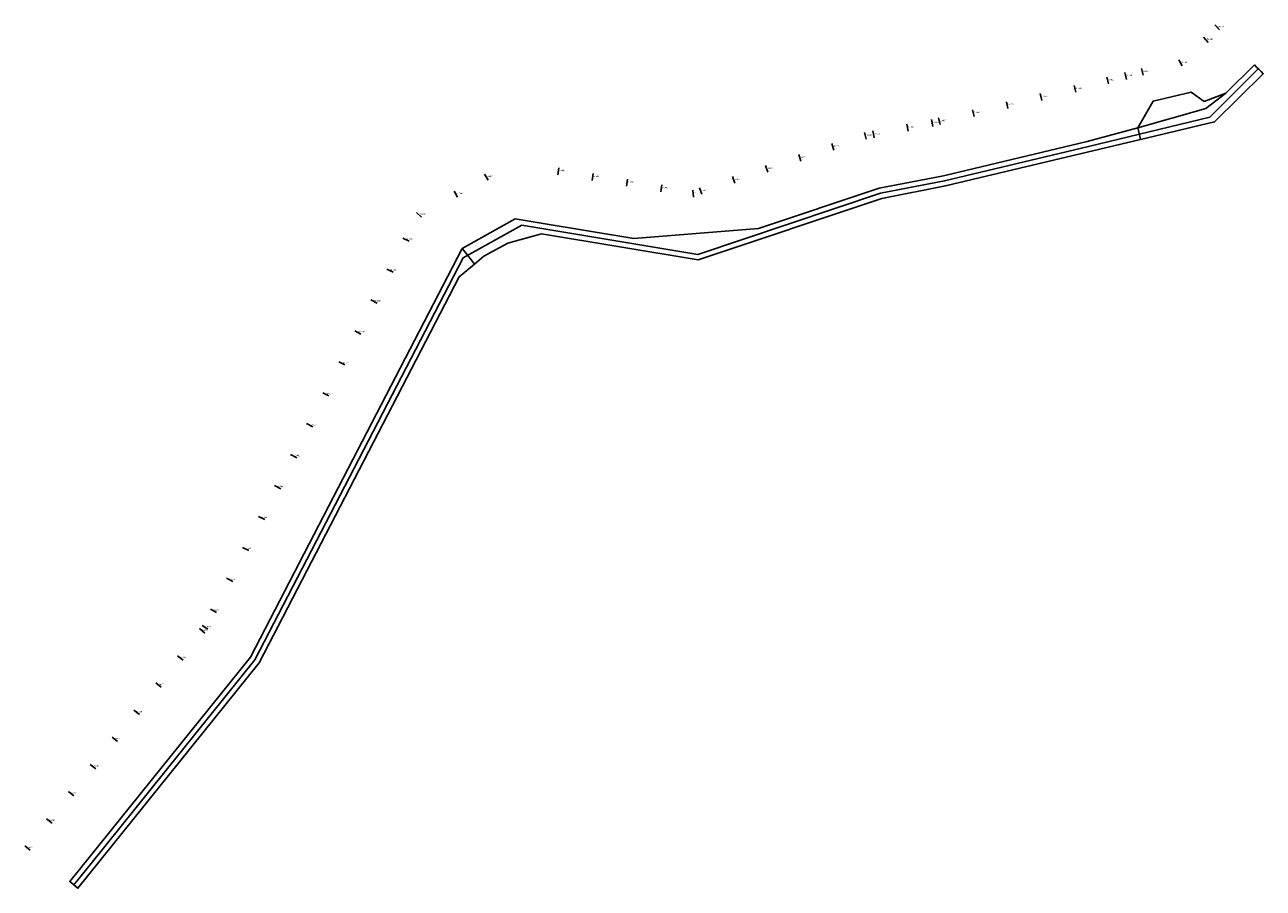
# Model space of a CAD drawing. Extents: x 198706 to 216487, y 260562 to 272950.
import ezdxf

# ---------------------------------------------------------------- set-up
doc = ezdxf.new("R2010")
doc.units = 0
doc.layers.get('0').update_dxf_attribs({"linetype": 'CONTINUOUS'})
doc.layers.add('SALEMRIVER_CHANNEL_STATION', color=124, linetype='CONTINUOUS')
doc.layers.add('STATIONPOINT', color=140, linetype='CONTINUOUS')

# ---------------------------------------------------------------- blocks, each defined once
blk = doc.blocks.new('SALEMRIVER_CHANNEL_STATION')
at = {"layer": 'SALEMRIVER_CHANNEL_STATION'}
for p, q in [((215860, 272879), (215790, 272950)), ((215695, 272697), (215628, 272771)), ((215324, 272359), (215277, 272447)), ((214522, 272167), (214499, 272264)), ((214764, 272225), (214740, 272322)), ((213795, 271981), (213772, 272078)), ((214267, 272102), (214242, 272198)), ((213308, 271865), (213285, 271963)), ((212335, 271634), (212312, 271731)), ((212822, 271750), (212799, 271847)), ((211391, 271425), (211372, 271523)), ((211743, 271493), (211722, 271591)), ((211849, 271518), (211826, 271616)), ((210787, 271308), (210761, 271405)), ((210901, 271330), (210882, 271428)), ((210323, 271153), (210291, 271248)), ((209849, 270994), (209817, 271089)), ((205357, 270720), (205308, 270808)), ((206357, 270799), (206374, 270898)), ((206851, 270718), (206867, 270816)), ((209375, 270835), (209343, 270930)), ((207344, 270636), (207360, 270735)), ((207837, 270554), (207854, 270653)), ((208901, 270676), (208869, 270771)), ((204920, 270477), (204871, 270565)), ((208305, 270477), (208297, 270577)), ((208427, 270518), (208395, 270612)), ((204403, 270190), (204331, 270259)), ((204223, 269844), (204135, 269890)), ((203993, 269400), (203904, 269446)), ((203763, 268956), (203674, 269002)), ((203533, 268513), (203444, 268559)), ((203302, 268069), (203214, 268115)), ((203072, 267625), (202983, 267671)), ((202842, 267181), (202753, 267227)), ((202612, 266737), (202523, 266783)), ((202381, 266293), (202293, 266339)), ((202151, 265850), (202062, 265896)), ((201921, 265406), (201832, 265452)), ((201691, 264962), (201602, 265008)), ((201460, 264518), (201372, 264564)), ((201292, 264223), (201214, 264286)), ((201335, 264277), (201252, 264332)), ((200978, 263834), (200900, 263896)), ((200665, 263444), (200587, 263507)), ((200351, 263055), (200273, 263117)), ((200038, 262665), (199960, 262728)), ((199724, 262276), (199646, 262338)), ((199411, 261886), (199333, 261949)), ((199097, 261497), (199019, 261559)), ((198784, 261107), (198706, 261170))]:
    blk.add_line(p, q, dxfattribs=at)
for points in [[(215948, 271967), (216360, 272375), (216392, 272343), (216423, 272311), (216455, 272279), (216487, 272247), (215789, 271556), (214726, 271303)], [(214687, 271473), (214906, 271855), (215451, 271984), (215639, 271850), (215948, 271967)], [(215948, 271967), (215663, 271748), (214687, 271473)], [(204988, 269742), (205748, 270165), (206149, 270099), (207452, 269883), (208345, 269954), (208345, 269954), (209238, 270025), (210972, 270605), (211895, 270784), (213961, 271275), (214687, 271473)], [(214687, 271473), (214697, 271431), (214717, 271346), (214726, 271303)], [(214726, 271303), (211927, 270638), (211010, 270460), (208375, 269578), (206125, 269951), (205640, 269819), (205299, 269629), (205162, 269515)], [(205162, 269515), (205024, 269400), (204944, 269333), (202072, 263797), (199468, 260562), (199351, 260656), (201946, 263879), (203277, 266445), (204988, 269742)], [(205162, 269515), (205118, 269572), (205031, 269686), (204988, 269742)]]:
    blk.add_lwpolyline(points, dxfattribs=at)
blk.add_polyline3d([(199409, 260609, 0), (199658, 260917, 0), (202009, 263838, 0), (205002, 269607, 0), (205841, 270074, 0), (208369, 269655, 0), (210991, 270532, 0), (211911, 270711, 0), (213980, 271202, 0), (215721, 271626, 0), (216417, 272323, 0)], dxfattribs=at)

msp = doc.modelspace()

# ---------------------------------------------------------------- block references
at = {"color": 255}
msp.add_blockref('SALEMRIVER_CHANNEL_STATION', (0, 0), dxfattribs=at)

# ---------------------------------------------------------------- texts
at = {"layer": 'STATIONPOINT', "color": 0}
for s, p in [('25+778', (215825, 272915)), (' 25+000', (215661, 272734)), ('24+792', (215301, 272403)), ('23+750', (214510, 272215)), ('24+000', (214752, 272273)), ('23+000', (213783, 272030)), ('23+500', (214254, 272150)), ('22+500', (213297, 271914)), ('21+500', (212324, 271683)), ('22+000', (212810, 271798)), ('20+874', (211732, 271542)), ('21+000', (211837, 271567)), ('19+937', (210774, 271357)), ('20+000', (210891, 271379)), ('20+500', (211382, 271474)), ('19+500', (210307, 271200)), ('19+000', (209833, 271041)), ('15+000', (206366, 270849)), ('18+500', (209359, 270883)), ('14+500', (205333, 270764)), ('15+500', (206859, 270767)), ('16+000', (207352, 270685)), ('16+500', (207845, 270604)), ('18+000', (208885, 270724)), ('14+000', (204896, 270521)), ('17+171', (208301, 270527)), ('17+500', (208411, 270565)), ('13+649', (204367, 270224)), ('13+500', (204179, 269867)), ('13+000', (203949, 269423)), ('12+500', (203719, 268979)), ('12+000', (203488, 268536)), ('11+500', (203258, 268092)), ('11+000', (203028, 267648)), ('10+500', (202798, 267204)), ('10+000', (202567, 266760)), ('9+500', (202337, 266316)), ('9+000', (202107, 265873)), ('8+500', (201877, 265429)), ('8+000', (201646, 264985)), ('7+500', (201416, 264541)), ('7+000', (201253, 264254)), ('7+149', (201294, 264305)), ('6+500', (200939, 263865)), ('6+000', (200626, 263475)), ('5+500', (200312, 263086)), ('5+000', (199999, 262696)), ('4+500', (199685, 262307)), ('4+000', (199372, 261917)), ('3+500', (199058, 261528)), ('3+000', (198745, 261138))]:
    msp.add_text(s, height=20, dxfattribs=at).set_placement(p)

doc.saveas('drawing.dxf')
